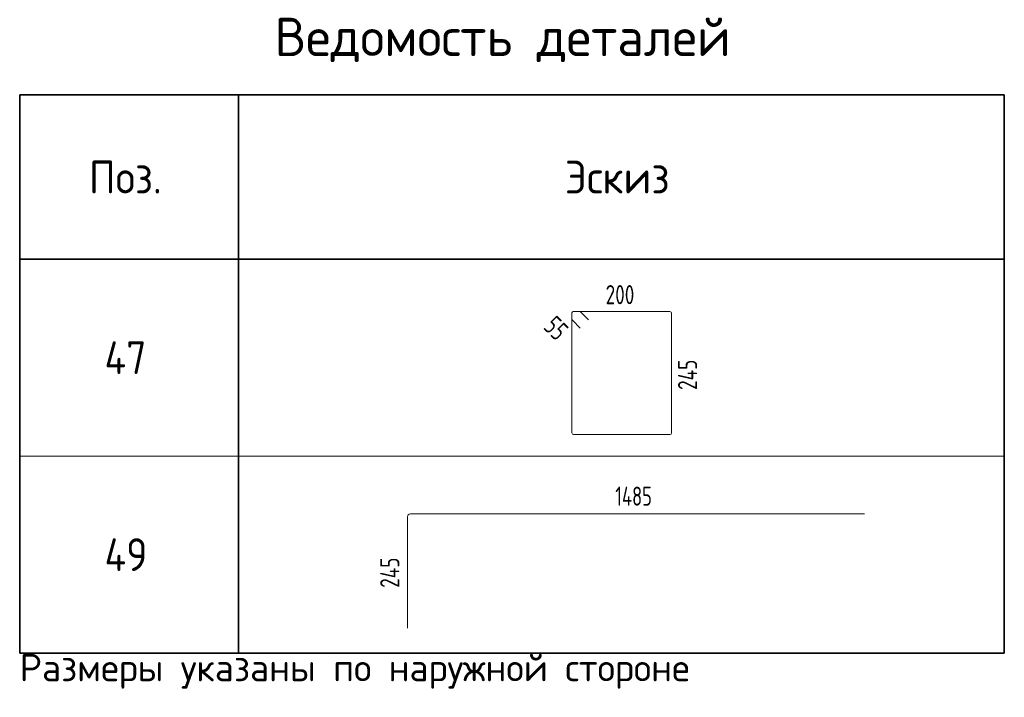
# Model space of a CAD drawing. Header units: metres. Extents: x -38 to 97, y -15 to 21.
# Tile 205 of 205: x 88.27 to 97.27, y 9.24 to 15.43. Entities that reach past the tile are written whole.
import ezdxf

# ---------------------------------------------------------------- set-up
doc = ezdxf.new("R2010")
doc.units = ezdxf.units.M
doc.styles.add('ISOCPEUR', font='txt')

msp = doc.modelspace()

# ---------------------------------------------------------------- linework, layer by layer
at = {"color": 7, "linetype": 'Continuous', "lineweight": 35, "transparency": 33554687}
for p, q in [((88.274, 14.7472), (97.274, 14.7472)), ((88.274, 13.2472), (88.274, 14.7472)), ((88.274, 14.7472), (88.274, 11.4472)), ((90.274, 13.2472), (90.274, 14.7472)), ((90.274, 14.7472), (90.274, 11.4472)), ((97.274, 13.2472), (97.274, 14.7472)), ((97.274, 14.7472), (97.274, 11.4472)), ((97.274, 13.2472), (88.274, 13.2472)), ((88.274, 12.9472), (88.274, 9.6472)), ((90.274, 12.9472), (90.274, 9.6472)), ((97.274, 12.9472), (97.274, 9.6472)), ((88.274, 9.6472), (97.274, 9.6472))]:
    msp.add_line(p, q, dxfattribs=at)
at = {"color": 40, "linetype": 'Continuous', "lineweight": 18, "transparency": 33554687}
for p, q in [((93.3222, 12.6975), (93.3222, 12.7565)), ((93.3222, 11.659), (93.3222, 12.7565)), ((93.3334, 12.7677), (94.2175, 12.7677)), ((93.3334, 12.7677), (93.3924, 12.7677)), ((93.4003, 12.7644), (93.4733, 12.6914)), ((94.2315, 12.7537), (94.2315, 11.659)), ((93.3985, 12.6166), (93.3255, 12.6896)), ((94.2175, 11.645), (93.3362, 11.645))]:
    msp.add_line(p, q, dxfattribs=at)
at = {"color": 7, "linetype": 'Continuous', "lineweight": 13, "transparency": 33554687}
for p, q in [((88.274, 11.4472), (97.274, 11.4472)), ((88.274, 9.6472), (97.274, 9.6472))]:
    msp.add_line(p, q, dxfattribs=at)
at = {"color": 7, "linetype": 'Continuous', "lineweight": 18, "transparency": 33554687}
for p, q in [((91.8183, 9.8762), (91.8183, 10.8935)), ((91.8452, 10.9204), (95.9954, 10.9204))]:
    msp.add_line(p, q, dxfattribs=at)
at = {"color": 40, "linetype": 'Continuous', "lineweight": 18, "transparency": 33554687}
for centre, radius, start, end in [((93.3334, 12.7565), 0.0112, 90, 180), ((93.3334, 12.7565), 0.0112, 90, 180), ((93.3334, 12.6975), 0.0112, 180, 225), ((93.3924, 12.7565), 0.0112, 45, 90), ((94.2175, 12.7537), 0.014, 0, 90), ((93.3362, 11.659), 0.014, 180, 270), ((94.2175, 11.659), 0.014, 270, 0)]:
    msp.add_arc(centre, radius, start, end, dxfattribs=at)
at = {"color": 7, "linetype": 'Continuous', "lineweight": 18, "transparency": 33554687}
msp.add_arc((91.8452, 10.8935), 0.0269, 90, 180, dxfattribs=at)

# ---------------------------------------------------------------- texts
at = {"color": 7, "linetype": 'Continuous', "lineweight": 35, "transparency": 33554687, "attachment_point": 7, "style": 'ISOCPEUR'}
for s, insert, char_height, width in [('\\W0.98;Ведомость деталей', (90.604, 15.0472), 0.35, 4.509792), ('\\W0.92;Поз.', (88.9065, 13.8472), 0.3, 0.872985), ('\\W0.94;Эскиз', (93.2565, 13.8472), 0.3, 1.176116), ('\\W0.88;47', (89.049, 12.1972), 0.3, 0.581993), ('\\W0.88;49', (89.049, 10.3972), 0.3, 0.581993)]:
    msp.add_mtext(s, dxfattribs=dict(at, insert=insert, char_height=char_height, width=width))
at = {"color": 7, "linetype": 'Continuous', "lineweight": 25, "transparency": 33554687, "char_height": 0.175, "attachment_point": 7, "style": 'ISOCPEUR'}
for s, insert, width in [('\\W0.73;200', (93.6299, 12.8353), 0.357628), ('\\W0.70;1485', (93.7178, 10.9944), 0.438726)]:
    msp.add_mtext(s, dxfattribs=dict(at, insert=insert, width=width))
for s, insert, width, rotation in [('\\W0.70;55', (93.0523, 12.618), 0.257046, 315), ('\\W0.73;245', (94.4659, 12.0524), 0.371916, 90), ('\\W0.73;245', (91.7443, 10.2443), 0.371916, 90)]:
    msp.add_mtext(s, dxfattribs=dict(at, insert=insert, width=width, rotation=rotation))
at = {"color": 7, "linetype": 'Continuous', "lineweight": 13, "transparency": 33554687, "insert": (88.274, 9.3222), "char_height": 0.25, "width": 6.395512, "attachment_point": 7, "style": 'ISOCPEUR'}
msp.add_mtext('\\W0.99;Размеры указаны по наружной стороне', dxfattribs=at)

doc.saveas('drawing.dxf')
